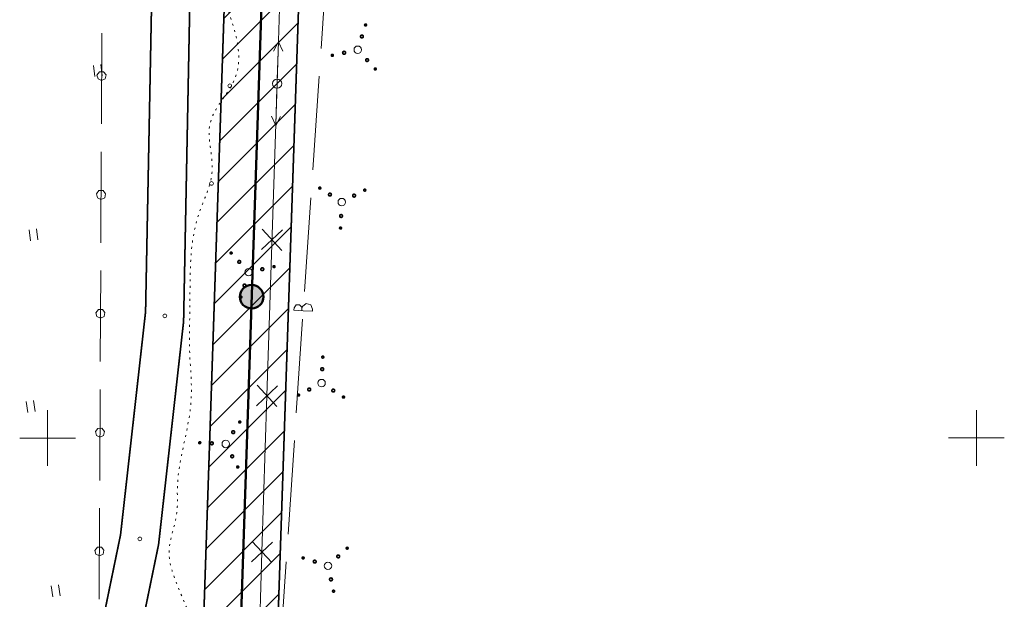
# Model space of a CAD drawing. Header units: millimetres. Extents: x 0 to 1188, y 0 to 841.
# Tile 47 of 76: x 685 to 791, y 305 to 367. Entities that reach past the tile are written whole.
import ezdxf

# ---------------------------------------------------------------- set-up
doc = ezdxf.new("R2010")
doc.units = ezdxf.units.MM
for name, pattern in [('K5LT32789', [0]), ('K5LT32797', [0]), ('K5LT32809', [0]), ('K5LT32813', [0]), ('K5LT32814', [0]), ('K5LT32815', [3.5, 2.5, -1]), ('K5LT32817', [0.7, 0.2, -0.5]), ('K5LT32819', [0]), ('K5LT32822', [0]), ('K5LT_BASIC', [0])]:
    doc.linetypes.add(name, pattern=pattern)
doc.layers.add('Системный слой', color=7, linetype='Continuous')

# ---------------------------------------------------------------- blocks, each defined once
blk = doc.blocks.new('U561')
at = {"layer": 'Системный слой', "color": 7, "linetype": 'K5LT32813', "lineweight": 18}
for p, q in [((712.54, 360.37), (713.09, 377.4)), ((711.45, 326.77), (712.54, 360.37)), ((710.86, 342.51), (713.13, 344.64)), ((713.06, 342.43), (710.93, 344.71)), ((710.31, 325.71), (712.59, 327.84)), ((712.52, 325.64), (710.38, 327.91)), ((710.91, 309.98), (711.45, 326.77)), ((709.77, 308.91), (712.04, 311.04)), ((711.97, 308.84), (709.84, 311.11)), ((710.36, 293.18), (710.91, 309.98))]:
    blk.add_line(p, q, dxfattribs=at)
blk = doc.blocks.new('U564')
at = {"layer": 'Системный слой', "color": 5, "linetype": 'K5LT32819', "lineweight": 18, "true_color": 0x0000ff}
for p, q in [((717.28, 364.15), (717.96, 374.22)), ((716.39, 351.09), (717.07, 361.16)), ((715.5, 338.02), (716.18, 348.1)), ((714.37, 336.26), (714.36, 336.01)), ((714.37, 336.26), (714.58, 336.56)), ((714.58, 336.56), (714.95, 336.58)), ((714.95, 336.58), (715.2, 336.31)), ((715.2, 336.31), (715.21, 336.18)), ((715.21, 336.18), (715.2, 335.95)), ((715.27, 336.4), (715.21, 336.18)), ((715.68, 336.71), (715.27, 336.4)), ((716.17, 336.58), (715.68, 336.71)), ((716.37, 336.12), (716.17, 336.58)), ((716.37, 336.12), (716.35, 335.88)), ((715.36, 335.94), (714.36, 336.01)), ((714.61, 324.96), (715.29, 335.03)), ((715.36, 335.94), (716.35, 335.88)), ((713.72, 311.9), (714.4, 321.97)), ((712.83, 298.83), (713.51, 308.9))]:
    blk.add_line(p, q, dxfattribs=at)
blk = doc.blocks.new('U570')
at = {"layer": 'Системный слой', "color": 6, "linetype": 'K5LT32822', "lineweight": 18, "true_color": 0xff00ff}
for p, q in [((693.67, 365.82), (693.62, 356.04)), ((693.42, 361.64), (693.15, 361.3)), ((693.86, 361.65), (693.42, 361.64)), ((694.13, 361.31), (693.86, 361.65)), ((693.15, 361.3), (693.26, 360.88)), ((693.26, 360.88), (693.64, 360.7)), ((693.64, 360.7), (694.04, 360.88)), ((694.04, 360.88), (694.13, 361.31)), ((693.61, 353.04), (693.56, 343.25)), ((693.36, 348.86), (693.1, 348.51)), ((693.8, 348.86), (693.36, 348.86)), ((694.07, 348.52), (693.8, 348.86)), ((693.1, 348.51), (693.2, 348.09)), ((693.2, 348.09), (693.58, 347.91)), ((693.58, 347.91), (693.98, 348.1)), ((693.98, 348.1), (694.07, 348.52)), ((693.55, 340.25), (693.5, 330.46)), ((693.3, 336.07), (693.04, 335.72)), ((693.74, 336.07), (693.3, 336.07)), ((694.01, 335.73), (693.74, 336.07)), ((693.04, 335.72), (693.14, 335.3)), ((693.14, 335.3), (693.53, 335.12)), ((693.53, 335.12), (693.92, 335.31)), ((693.92, 335.31), (694.01, 335.73)), ((693.49, 327.46), (693.45, 317.68)), ((693.25, 323.28), (692.98, 322.94)), ((692.98, 322.94), (693.09, 322.51)), ((693.09, 322.51), (693.47, 322.33)), ((693.68, 323.29), (693.25, 323.28)), ((693.47, 322.33), (693.86, 322.52)), ((693.96, 322.95), (693.68, 323.29)), ((693.86, 322.52), (693.96, 322.95)), ((693.43, 314.68), (693.39, 304.89)), ((693.19, 310.49), (692.92, 310.15)), ((692.92, 310.15), (693.03, 309.73)), ((693.03, 309.73), (693.41, 309.55)), ((693.62, 310.5), (693.19, 310.49)), ((693.41, 309.55), (693.8, 309.74)), ((693.9, 310.16), (693.62, 310.5)), ((693.8, 309.74), (693.9, 310.16))]:
    blk.add_line(p, q, dxfattribs=at)
blk = doc.blocks.new('U700')
at = {"layer": 'Системный слой'}
h = blk.add_hatch(color=7, dxfattribs=at)
h.paths.add_polyline_path([(709.8, 337.44), (709.28, 338.6), (709.23, 338.57), (709.17, 338.54), (709.12, 338.51), (709.06, 338.47), (709.01, 338.43), (708.96, 338.39), (708.92, 338.35), (708.87, 338.3), (708.83, 338.26), (708.79, 338.21), (708.75, 338.15), (708.72, 338.1), (708.68, 338.05), (708.66, 337.99), (708.63, 337.93), (708.61, 337.87), (708.59, 337.81), (708.57, 337.75), (708.55, 337.69), (708.54, 337.62), (708.53, 337.56), (708.53, 337.5), (708.53, 337.43), (708.53, 337.37), (708.54, 337.31), (708.54, 337.24), (708.55, 337.18), (708.57, 337.12), (708.59, 337.06), (708.61, 336.99), (708.63, 336.94), (708.66, 336.88), (708.69, 336.82), (708.72, 336.77), (708.75, 336.71), (708.79, 336.66), (708.83, 336.61), (708.87, 336.56), (708.92, 336.52), (708.97, 336.47), (709.01, 336.43), (709.07, 336.4), (709.12, 336.36), (709.17, 336.33), (709.23, 336.3), (709.29, 336.27), (709.35, 336.24), (709.41, 336.22), (709.47, 336.2), (709.53, 336.19), (709.59, 336.18), (709.66, 336.17), (709.72, 336.16), (709.78, 336.16), (709.85, 336.16), (709.91, 336.16), (709.97, 336.17), (710.04, 336.18), (710.1, 336.19), (710.16, 336.21), (710.22, 336.23), (710.28, 336.25), (710.32, 336.27)])
h.paths.add_polyline_path([(710.5, 338.51), (710.44, 338.54), (710.39, 338.57), (710.33, 338.6), (710.27, 338.62), (710.21, 338.64), (710.15, 338.66), (710.09, 338.68), (710.02, 338.69), (709.96, 338.7), (709.9, 338.71), (709.83, 338.71), (709.77, 338.71), (709.71, 338.71), (709.64, 338.7), (709.58, 338.69), (709.52, 338.68), (709.45, 338.66), (709.39, 338.64), (709.33, 338.62), (709.28, 338.6), (709.8, 337.44), (710.32, 336.27), (710.38, 336.3), (710.43, 336.33), (710.49, 336.36), (710.54, 336.4), (710.59, 336.43), (710.64, 336.47), (710.69, 336.52), (710.73, 336.56), (710.78, 336.61), (710.82, 336.66), (710.85, 336.71), (710.89, 336.77), (710.92, 336.82), (710.95, 336.88), (710.98, 336.94), (711, 336.99), (711.02, 337.06), (711.04, 337.12), (711.05, 337.18), (711.06, 337.24), (711.07, 337.31), (711.08, 337.37), (711.08, 337.43), (711.08, 337.5), (711.07, 337.56), (711.06, 337.62), (711.05, 337.69), (711.04, 337.75), (711.02, 337.81), (711, 337.87), (710.98, 337.93), (710.95, 337.99), (710.92, 338.05), (710.89, 338.1), (710.86, 338.15), (710.82, 338.21), (710.78, 338.26), (710.74, 338.3), (710.69, 338.35), (710.65, 338.39), (710.6, 338.43), (710.55, 338.47)])
at = {"layer": 'Системный слой', "color": 7, "linetype": 'K5LT_BASIC', "lineweight": 50}
blk.add_circle((709.8, 337.44), 1.27, dxfattribs=at)
blk = doc.blocks.new('U792')
at = {"layer": 'Системный слой', "color": 7, "linetype": 'K5LT32797', "lineweight": 18}
blk.add_circle((712.54, 360.37), 0.5, dxfattribs=at)
blk = doc.blocks.new('U793')
at = {"layer": 'Системный слой', "color": 7, "linetype": 'K5LT32797', "lineweight": 18}
for p, q in [((712.68, 364.87), (712.15, 363.88)), ((712.55, 360.87), (712.68, 364.87)), ((712.68, 364.87), (713.15, 363.85))]:
    blk.add_line(p, q, dxfattribs=at)
blk = doc.blocks.new('U794')
at = {"layer": 'Системный слой', "color": 7, "linetype": 'K5LT32797', "lineweight": 18}
for p, q in [((712.52, 359.87), (712.39, 355.87)), ((712.39, 355.87), (711.93, 356.89)), ((712.39, 355.87), (712.92, 356.85))]:
    blk.add_line(p, q, dxfattribs=at)
blk = doc.blocks.new('U901')
at = {"layer": 'Системный слой', "color": 7, "linetype": 'K5LT32789', "const_width": 0.18}
for points in [[(708.52, 323.86, 1), (708.52, 324.06, 1)], [(707.81, 322.72, 1), (707.83, 323.02, 1)], [(704.21, 321.63, 1), (704.22, 321.83, 1)], [(705.51, 321.52, 1), (705.52, 321.82, 1)], [(707.7, 320.12, 1), (707.71, 320.42, 1)], [(708.3, 319.02, 1), (708.31, 319.22, 1)]]:
    blk.add_lwpolyline(points, format="xyb", close=True, dxfattribs=at)
at = {"layer": 'Системный слой', "color": 7, "linetype": 'K5LT32797', "lineweight": 18}
blk.add_circle((707.01, 321.6), 0.4, dxfattribs=at)
blk = doc.blocks.new('U902')
at = {"layer": 'Системный слой', "color": 7, "linetype": 'K5LT32789', "const_width": 0.18}
for points in [[(707.52, 342.08, 1), (707.67, 342.21, 1)], [(708.36, 341.09, 1), (708.58, 341.29, 1)], [(710.84, 340.3, 1), (711.06, 340.51, 1)], [(712.14, 340.62, 1), (712.29, 340.75, 1)], [(708.92, 338.55, 1), (709.14, 338.75, 1)], [(708.56, 337.34, 1), (708.71, 337.48, 1)]]:
    blk.add_lwpolyline(points, format="xyb", close=True, dxfattribs=at)
at = {"layer": 'Системный слой', "color": 7, "linetype": 'K5LT32797', "lineweight": 18}
blk.add_circle((709.48, 340.08), 0.4, dxfattribs=at)
blk = doc.blocks.new('U903')
at = {"layer": 'Системный слой', "color": 7, "linetype": 'K5LT32789', "const_width": 0.18}
for points in [[(717.36, 330.95, 1), (717.56, 330.94, 1)], [(717.25, 329.66, 1), (717.55, 329.64, 1)], [(715.85, 327.47, 1), (716.15, 327.45, 1)], [(718.44, 327.35, 1), (718.74, 327.34, 1)], [(714.75, 326.86, 1), (714.95, 326.86, 1)], [(719.59, 326.65, 1), (719.79, 326.64, 1)]]:
    blk.add_lwpolyline(points, format="xyb", close=True, dxfattribs=at)
at = {"layer": 'Системный слой', "color": 7, "linetype": 'K5LT32797', "lineweight": 18}
blk.add_circle((717.33, 328.15), 0.4, dxfattribs=at)
blk = doc.blocks.new('U904')
at = {"layer": 'Системный слой', "color": 7, "linetype": 'K5LT32789', "const_width": 0.18}
for points in [[(715.28, 309.41, 1), (715.41, 309.26, 1)], [(719.02, 309.61, 1), (719.22, 309.39, 1)], [(720.02, 310.45, 1), (720.15, 310.31, 1)], [(716.49, 309.05, 1), (716.69, 308.83, 1)], [(718.24, 307.14, 1), (718.44, 306.91, 1)], [(718.55, 305.83, 1), (718.69, 305.68, 1)]]:
    blk.add_lwpolyline(points, format="xyb", close=True, dxfattribs=at)
at = {"layer": 'Системный слой', "color": 7, "linetype": 'K5LT32797', "lineweight": 18}
blk.add_circle((718.02, 308.49), 0.4, dxfattribs=at)
blk = doc.blocks.new('U906')
at = {"layer": 'Системный слой', "color": 7, "linetype": 'K5LT32789', "const_width": 0.18}
for points in [[(722.14, 366.75, 1), (721.99, 366.62, 1)], [(721.78, 365.55, 1), (721.56, 365.35, 1)], [(718.56, 363.48, 1), (718.41, 363.35, 1)], [(719.87, 363.8, 1), (719.64, 363.59, 1)], [(722.34, 363.01, 1), (722.12, 362.81, 1)], [(723.18, 362.02, 1), (723.04, 361.88, 1)]]:
    blk.add_lwpolyline(points, format="xyb", close=True, dxfattribs=at)
at = {"layer": 'Системный слой', "color": 7, "linetype": 'K5LT32797', "lineweight": 18}
blk.add_circle((721.22, 364.02), 0.4, dxfattribs=at)
blk = doc.blocks.new('U907')
at = {"layer": 'Системный слой', "color": 7, "linetype": 'K5LT32789', "const_width": 0.18}
for points in [[(717.24, 349.13, 1), (717.04, 349.14, 1)], [(722.08, 348.91, 1), (721.88, 348.92, 1)], [(718.38, 348.43, 1), (718.08, 348.44, 1)], [(720.98, 348.31, 1), (720.68, 348.33, 1)], [(719.58, 346.12, 1), (719.28, 346.14, 1)], [(719.47, 344.83, 1), (719.27, 344.84, 1)]]:
    blk.add_lwpolyline(points, format="xyb", close=True, dxfattribs=at)
at = {"layer": 'Системный слой', "color": 7, "linetype": 'K5LT32797', "lineweight": 18}
blk.add_circle((719.5, 347.63), 0.4, dxfattribs=at)
blk = doc.blocks.new('U1031')
at = {"layer": 'Системный слой', "color": 7, "linetype": 'K5LT32797', "lineweight": 18}
for p, q in [((689.17, 305.25), (689.02, 306.44)), ((688.38, 305.15), (688.23, 306.34))]:
    blk.add_line(p, q, dxfattribs=at)
blk = doc.blocks.new('U1034')
at = {"layer": 'Системный слой', "color": 7, "linetype": 'K5LT32797', "lineweight": 18}
for p, q in [((685.99, 343.45), (685.84, 344.65)), ((686.78, 343.55), (686.63, 344.74))]:
    blk.add_line(p, q, dxfattribs=at)
blk = doc.blocks.new('U1035')
at = {"layer": 'Системный слой', "color": 7, "linetype": 'K5LT32797', "lineweight": 18}
for p, q in [((685.69, 324.98), (685.54, 326.17)), ((686.48, 325.08), (686.33, 326.27))]:
    blk.add_line(p, q, dxfattribs=at)
blk = doc.blocks.new('U1036')
at = {"layer": 'Системный слой', "color": 7, "linetype": 'K5LT32797', "lineweight": 18}
for p, q in [((692.92, 361.13), (692.77, 362.32)), ((693.71, 361.23), (693.56, 362.42))]:
    blk.add_line(p, q, dxfattribs=at)

msp = doc.modelspace()

# ---------------------------------------------------------------- hatches: boundary and pattern name
at = {"layer": 'Системный слой'}
h = msp.add_hatch(dxfattribs=at)
h.set_pattern_fill('Металл', angle=45, style=0, pattern_type=0)
h.set_pattern_definition([(45, (0, 0), (-2.12132, 2.12132), [])])
h.paths.add_polyline_path([(703.809618, 278.125916), (711.791823, 277.461734), (717.397275, 444.36998), (709.362127, 443.457719)])

# ---------------------------------------------------------------- linework, layer by layer
at = {"layer": 'Системный слой', "color": 1, "linetype": 'K5LT32809', "lineweight": 18, "true_color": 0xff0000}
for p, q in [((697.088189, 77.988277), (719.750355, 752.778171)), ((705.11633, 78.691888), (727.745848, 752.509651))]:
    msp.add_line(p, q, dxfattribs=at)
at = {"layer": 'Системный слой', "color": 7, "linetype": 'K5LT_BASIC', "lineweight": 50}
msp.add_line((701.102259, 78.340082), (723.748101, 752.643911), dxfattribs=at)
at = {"layer": 'Системный слой', "color": 3, "linetype": 'K5LT32814', "lineweight": 18, "true_color": 0x00ff00}
for p, q in [((687.829286, 325.235233), (687.829833, 319.235233)), ((687.829286, 325.235233), (687.829833, 319.235233)), ((787.829286, 325.244342), (787.829832, 319.244342)), ((787.829286, 325.244342), (787.829832, 319.244342)), ((790.829559, 322.244615), (784.829559, 322.244069)), ((790.829559, 322.244615), (784.829559, 322.244069)), ((690.829559, 322.235506), (684.829559, 322.23496)), ((690.829559, 322.235506), (684.829559, 322.23496))]:
    msp.add_line(p, q, dxfattribs=at)
at = {"layer": 'Системный слой', "color": 3, "linetype": 'K5LT32814', "true_color": 0x00ff00, "const_width": 0.18}
msp.add_lwpolyline([(711.791823, 277.461734), (703.809618, 278.125916), (709.362127, 443.457719), (717.397275, 444.36998)], close=True, dxfattribs=at)
at = {"layer": 'Системный слой', "color": 7, "linetype": 'K5LT32789', "const_width": 0.18}
msp.add_lwpolyline([(687.209407, 270.677482), (695.68812, 311.833367), (698.381037, 335.826707), (699.532677, 394.854442), (694.026444, 439.740057)], dxfattribs=at)
at = {"layer": 'Системный слой', "color": 7, "linetype": 'K5LT32815', "const_width": 0.18}
msp.add_lwpolyline([(691.302933, 269.625738), (699.781646, 310.781623), (702.474564, 334.774963), (703.626204, 393.802698), (698.119971, 438.688313)], dxfattribs=at)
at = {"layer": 'Системный слой', "color": 7, "linetype": 'K5LT32797', "lineweight": 18}
for centre in [(707.446397, 360.145663), (705.477302, 349.635393), (700.456646, 335.374873), (697.763728, 311.381533)]:
    msp.add_circle(centre, 0.2, dxfattribs=at)
at = {"layer": 'Системный слой', "color": 7, "linetype": 'K5LT32817', "lineweight": 18}
msp.add_open_spline([(719.369095, 276.124654), (718.129235, 276.208549), (715.60988, 276.379021), (711.549607, 277.29574), (706.365096, 280.475011), (704.651972, 286.625895), (702.647776, 292.15865), (705.398969, 298.042785), (702.7687, 304.003707), (700.308121, 310.012094), (701.960719, 313.649147), (701.531828, 319.18925), (703.791023, 324.912505), (702.991812, 331.458582), (703.27741, 338.069327), (702.927316, 344.772645), (706.308327, 350.940626), (704.244986, 356.409111), (710.474813, 362.16274), (705.653805, 370.59375), (705.274919, 381.05413), (707.271342, 389.766276), (705.980614, 398.929213), (706.372898, 406.351054), (706.333966, 413.917664), (705.580784, 420.222544), (704.64289, 426.258323), (702.46418, 432.469416), (701.194476, 437.558423), (699.272413, 444.934446), (710.882237, 442.467545), (718.134839, 444.937454), (723.185014, 444.642019), (725.793323, 444.489434)], degree=3, knots=[0, 0, 0, 0, 1.8613082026, 3.7821159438, 6.2281439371, 10.5104476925, 12.9722071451, 14.648513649, 19.7336224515, 21.9427972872, 24.0286504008, 25.3239246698, 30.2036052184, 32.8579679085, 35.0936139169, 40.1665785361, 42.6531288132, 45.1434049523, 47.8684512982, 53.4369055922, 57.0718525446, 63.7982292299, 66.4861141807, 70.8791130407, 74.9177109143, 77.823148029, 80.3896926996, 84.0903583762, 87.4980493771, 88.737726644, 94.2158414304, 97.7667346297, 101.5596655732, 101.5596655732, 101.5596655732, 101.5596655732], dxfattribs=at)

# ---------------------------------------------------------------- block references
at = {"layer": 'Системный слой'}
for name in ['U561', 'U570', 'U564', 'U906', 'U793', 'U1036', 'U792', 'U794', 'U907', 'U1034', 'U902', 'U700', 'U903', 'U1035', 'U901', 'U904', 'U1031']:
    msp.add_blockref(name, (0, 0), dxfattribs=at)

doc.saveas('drawing.dxf')
